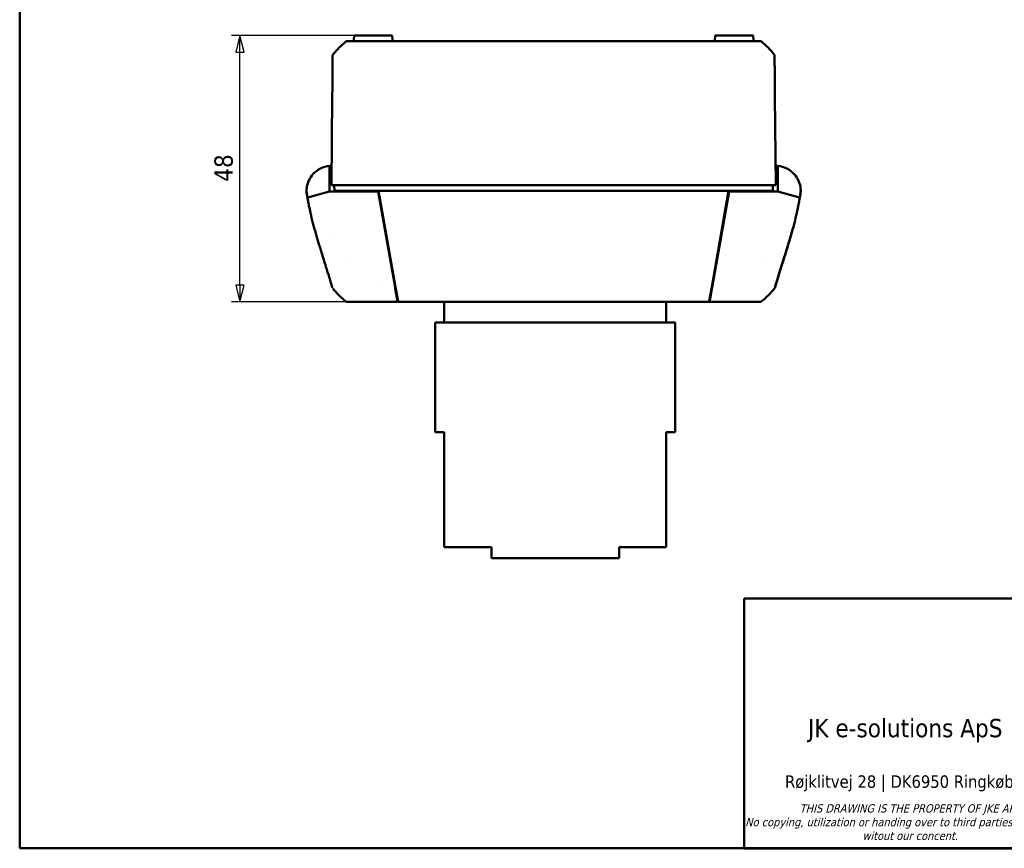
# Model space of a CAD drawing. Header units: millimetres. Extents: x 15 to 430, y 13 to 300.
# Tile 1 of 13: x 15 to 192, y 15 to 164. Entities that reach past the tile are written whole.
import ezdxf
from ezdxf.enums import TextEntityAlignment as Align

# ---------------------------------------------------------------- set-up
doc = ezdxf.new("R2010")
doc.units = ezdxf.units.MM
doc.header["$LTSCALE"] = 1.5
for name, color, linetype, lineweight in [('Border (ISO)', 7, 'Continuous', 50), ('Dimension (ISO)', 7, 'Continuous', 25), ('Title (ISO)', 7, 'Continuous', 50), ('Visible (ISO)', 7, 'Continuous', 50)]:
    doc.layers.add(name, color=color, linetype=linetype, lineweight=lineweight)
doc.styles.add('Note Text (ISO)', font='tahoma.ttf')
doc.styles.get("Standard").update_dxf_attribs({"font": 'tahoma.ttf'})
doc.dimstyles.new('Default (ISO)', dxfattribs={"dimscale": 1.5, "dimtxt": 2.2, "dimasz": 2, "dimexe": 1, "dimexo": 1, "dimgap": 0.762, "dimtad": 1, "dimdec": 1, "dimtxsty": 'Note Text (ISO)', "dimblk": 'Filled-1', "dimcen": 0.09, "dimdle": 10, "dimclrd": 256, "dimclre": 256, "dimclrt": 256, "dimadec": 0, "dimazin": 0, "dimtfac": 0.863636, "dimtdec": 0, "dimtmove": 0, "dimatfit": 3, "dimfxl": 0, "dimtolj": 1, "dimlwd": -1, "dimlwe": -1, "dimarcsym": 0})

# ---------------------------------------------------------------- blocks, each defined once
blk = doc.blocks.new('Borders Border')
at = {"layer": 'Border (ISO)'}
for p, q in [((10, 10), (10, 200)), ((287, 10), (10, 10))]:
    blk.add_line(p, q, dxfattribs=at)
blk = doc.blocks.new('Title Blocks JKE')
at = {"layer": 'Title (ISO)'}
for p, q in [((100.89, 162.13), (290.89, 162.13)), ((100.89, 132.13), (100.89, 162.13)), ((290.89, 132.13), (100.89, 132.13))]:
    blk.add_line(p, q, dxfattribs=at)
at = {"layer": 'Title (ISO)', "insert": (108.54, 147.68), "char_height": 2.2, "attachment_point": 1, "style": 'Note Text (ISO)'}
blk.add_mtext('\\fTahoma|b0|i0;JK e-solutions ApS', dxfattribs=at)
at = {"layer": 'Title (ISO)', "attachment_point": 2, "style": 'Note Text (ISO)'}
for s, insert, char_height, width, line_spacing_factor in [('\\fTahoma|b0|i0;{\\H1.5000;Røjklitvej 28 | DK6950 Ringkøbing}\\fTahoma|b0|i0;{\\H2.0000;\\P}', (120.88, 140.9), 1.5, 39.9232, 4), ('\\fTahoma|b0|i1;{\\H1.0000;THIS DRAWING IS THE PROPERTY OF JKE APS\\P}\\fTahoma|b0|i1;{\\H1.0000;No copying, utilization or handing over to third parties is permitted witout our concent.}', (120.81, 137.43), 1, 39.5987, 0.987884)]:
    blk.add_mtext(s, dxfattribs=dict(at, insert=insert, char_height=char_height, width=width, line_spacing_factor=line_spacing_factor))
at = {"layer": 'Title (ISO)', "lineweight": 30, "flags": 104}
for tag, p in [('DESCRIPTION', (210.56, 158.38)), ('TITLE', (210.56, 154.63)), ('SUBJECT', (210.56, 150.88))]:
    blk.add_attdef(tag, text='', height=2.5, dxfattribs=at).set_placement(p, align=Align.MIDDLE_LEFT)
for tag, height, p in [('MASS\\P3;', 2.5, (143.89, 147.63)), ('CREATION_DATE', 2.5, (177.22, 147.63)), ('Surface', 2.5, (143.89, 140.13)), ('MATERIAL', 2.5, (243.61, 140.13)), ('DESIGNER', 2.5, (177.22, 140.13)), ('Dimension', 2.5, (143.89, 132.63)), ('PART_NUMBER', 2.2, (243.61, 132.63))]:
    blk.add_attdef(tag, text='', height=height, dxfattribs=at).set_placement(p, align=Align.BOTTOM_LEFT)
blk.add_attdef('Sheet_Size', text='', height=2.5, dxfattribs=at).set_placement((215.89, 140.13), align=Align.BOTTOM_CENTER)
blk.add_attdef('REVISION_NUMBER', text='', height=2.2, dxfattribs=at).set_placement((287.39, 134.9), align=Align.MIDDLE_CENTER)
blk = doc.blocks.new('Filled-1')
at = {"color": 0}
for p, q in [((0, 0), (-1, 0.25)), ((-1, 0.25), (-1, -0.25)), ((-1, 0), (0, 0)), ((-1, -0.25), (0, 0))]:
    blk.add_line(p, q, dxfattribs=at)
at = {"color": 0, "flags": 128}
blk.add_lwpolyline([(-1, -0.25), (0, 0), (-1, 0.25), (-1, -0.25)], dxfattribs=at)
at = {"color": 0}
blk.add_solid([(-1, -0.25), (0, 0), (-1, 0.25), (-1, -0.25)], dxfattribs=at)
blk = doc.blocks.new('*D10')
at = {"layer": 'Defpoints', "color": 0, "transparency": 16777216}
for p in [(54.67, 161.48), (78.67, 161.48), (81.28, 113.48)]:
    blk.add_point(p, dxfattribs=at)
at = {"layer": 'Dimension (ISO)', "transparency": 16777216}
for p, q in [((77.17, 161.48), (53.17, 161.48)), ((54.67, 116.48), (54.67, 158.48)), ((79.78, 113.48), (53.17, 113.48))]:
    blk.add_line(p, q, dxfattribs=at)
at = {"layer": 'Dimension (ISO)', "transparency": 16777216, "xscale": 3, "yscale": 3, "zscale": 3}
for p, rotation in [((54.67, 161.48), 90), ((54.67, 113.48), 270)]:
    blk.add_blockref('Filled-1', p, dxfattribs=dict(at, rotation=rotation))
at = {"layer": 'Dimension (ISO)', "transparency": 16777216, "insert": (50.07, 135.12), "char_height": 3.3, "attachment_point": 1, "rotation": 90, "style": 'Note Text (ISO)'}
blk.add_mtext('\\A1;48', dxfattribs=at)

msp = doc.modelspace()

# ---------------------------------------------------------------- linework, layer by layer
at = {"layer": 'Visible (ISO)'}
for p, q in [((75.18, 160.66), (75.26, 161.48)), ((78.67, 161.48), (75.26, 161.48)), ((78.67, 161.48), (81.67, 161.48)), ((82.08, 161.48), (81.67, 161.48)), ((82.15, 160.66), (82.08, 161.48)), ((140.26, 161.48), (140.18, 160.66)), ((140.67, 161.48), (140.26, 161.48)), ((140.67, 161.48), (143.67, 161.48)), ((147.08, 161.48), (143.67, 161.48)), ((147.15, 160.66), (147.08, 161.48)), ((82.39, 160.48), (81.33, 160.48)), ((139.94, 160.48), (82.39, 160.48)), ((141, 160.48), (139.94, 160.48)), ((71.31, 150.54), (71.17, 134.48)), ((151.17, 134.48), (151.03, 150.54)), ((70.81, 137.46), (70.8, 133.38)), ((70.81, 137.96), (70.81, 137.46)), ((70.81, 137.96), (70.81, 137.96)), ((151.53, 137.46), (151.53, 133.38)), ((70.8, 133.38), (66.89, 132.3)), ((71.15, 133.38), (70.8, 133.38)), ((71.21, 133.38), (71.15, 133.38)), ((71.28, 134.48), (71.17, 134.48)), ((71.21, 133.38), (73.53, 133.38)), ((71.28, 134.48), (73.53, 134.48)), ((71.67, 134.48), (71.68, 133.48)), ((71.68, 133.48), (71.79, 133.48)), ((73.71, 133.48), (71.79, 133.48)), ((73.84, 134.48), (73.53, 134.48)), ((73.53, 133.38), (73.84, 133.38)), ((73.71, 133.48), (74.03, 133.48)), ((73.77, 133.48), (73.77, 133.38)), ((73.84, 134.48), (79.99, 134.48)), ((79.56, 133.38), (73.84, 133.38)), ((74.03, 133.48), (79.64, 133.48)), ((82.6, 116.15), (79.56, 133.38)), ((79.64, 133.48), (82.7, 116.15)), ((79.64, 133.48), (142.69, 133.48)), ((84.35, 134.48), (79.99, 134.48)), ((84.35, 134.48), (137.99, 134.48)), ((142.35, 134.48), (137.99, 134.48)), ((139.64, 116.15), (142.69, 133.48)), ((142.78, 133.38), (139.74, 116.15)), ((142.35, 134.48), (148.49, 134.48)), ((142.69, 133.48), (148.31, 133.48)), ((148.49, 133.38), (142.78, 133.38)), ((148.31, 133.48), (148.63, 133.48)), ((148.81, 134.48), (148.49, 134.48)), ((148.49, 133.38), (148.8, 133.38)), ((148.57, 133.38), (148.57, 133.48)), ((150.55, 133.48), (148.63, 133.48)), ((148.8, 133.38), (151.09, 133.38)), ((148.81, 134.48), (151.06, 134.48)), ((150.55, 133.48), (150.66, 133.48)), ((150.66, 133.48), (150.67, 134.48)), ((151.17, 134.48), (151.06, 134.48)), ((151.21, 133.38), (151.09, 133.38)), ((151.53, 133.38), (151.21, 133.38)), ((155.45, 132.3), (151.53, 133.38)), ((66.7, 132.93), (66.7, 132.91)), ((66.89, 132.3), (66.85, 132.29)), ((79.81, 131.98), (79.91, 131.98)), ((142.43, 131.98), (142.53, 131.98)), ((155.48, 132.29), (155.45, 132.3)), ((155.63, 132.91), (155.63, 132.93)), ((71.21, 125.19), (71.21, 125.19)), ((73.87, 121.52), (73.87, 121.53)), ((148.46, 121.52), (148.46, 121.52)), ((79.37, 116.08), (79.37, 116.08)), ((82.6, 116.15), (82.65, 115.84)), ((82.71, 116.08), (82.61, 116.08)), ((82.73, 115.98), (82.64, 115.98)), ((82.65, 115.84), (83.05, 113.58)), ((82.75, 115.84), (82.7, 116.15)), ((83.15, 113.59), (82.75, 115.84)), ((139.58, 115.84), (139.19, 113.59)), ((139.29, 113.58), (139.68, 115.84)), ((139.64, 116.15), (139.58, 115.84)), ((139.69, 115.98), (139.61, 115.98)), ((139.63, 116.08), (139.73, 116.08)), ((139.68, 115.84), (139.74, 116.15)), ((83.05, 113.58), (83.07, 113.48)), ((83.07, 113.48), (83.06, 114.07)), ((83.17, 113.48), (83.15, 113.59)), ((139.19, 113.59), (139.17, 113.48)), ((139.27, 114.07), (139.27, 113.48)), ((139.27, 113.48), (139.29, 113.58)), ((81.28, 113.48), (83.07, 113.48)), ((83.17, 113.48), (139.17, 113.48)), ((91.46, 109.77), (91.46, 113.48)), ((131.46, 113.48), (131.46, 109.77)), ((139.27, 113.48), (141.05, 113.48)), ((91.46, 109.77), (89.86, 109.77)), ((89.86, 90.14), (89.86, 109.77)), ((91.46, 109.77), (131.46, 109.77)), ((133.06, 109.77), (131.46, 109.77)), ((133.06, 90.14), (133.06, 109.77)), ((91.46, 89.97), (89.86, 89.97)), ((91.46, 69.27), (91.46, 89.97)), ((131.46, 69.27), (131.46, 89.97)), ((133.06, 89.97), (131.46, 89.97)), ((91.46, 69.27), (99.96, 69.27)), ((99.96, 67.27), (99.96, 69.27)), ((122.96, 67.27), (122.96, 69.27)), ((131.46, 69.27), (122.96, 69.27)), ((99.96, 67.27), (122.96, 67.27))]:
    msp.add_line(p, q, dxfattribs=at)
for centre, radius, start, end in [((83.12, 148.65), 15, 128.6263, 140.8767), ((74.07, 159.98), 0.5, 89.973, 128.5227), ((74.98, 160.68), 0.2, 270, 355), ((82.35, 160.68), 0.2, 185, 270), ((139.98, 160.68), 0.2, 270, 355), ((147.35, 160.68), 0.2, 185, 270), ((139.22, 148.65), 15, 39.1263, 51.3777), ((150.46, 157.8), 0.5, 0.5163, 39.0463), ((71.17, 133.48), 4.5, 178.4359, 181.5978), ((151.17, 133.48), 4.5, 358.4127, 1.5801), ((83.07, 125.3), 15, 218.9013, 224.9752), ((83.07, 125.3), 15, 224.9752, 225.4305), ((148.32, 113.98), 0.5, 269.9749, 308.5014)]:
    msp.add_arc(centre, radius, start, end, dxfattribs=at)
for centre, major_axis, ratio, start_param, end_param in [((148.27, 159.98), (0, 0.5), 0.999956, 5.6115, 6.28275), ((71.87, 157.8), (-0.5, 0.004), 0.999948, 5.61045, 6.282571), ((71.17, 133.48), (0, 4.5), 0.99997, 6.276909, 6.364235), ((151.17, 133.48), (-1.76, 4.14), 0.999999, 5.800273, 5.8876), ((69.67, 133.52), (0.58, 2.95), 0.999968, 1.73764, 1.927187), ((152.67, 133.52), (0.59, -2.94), 0.999967, 1.210881, 1.400579), ((152.67, 133.52), (-0.58, 2.95), 0.999968, 4.525537, 4.545545), ((69.68, 133.31), (0.31, 2.98), 0.999968, 1.786204, 1.884654), ((152.66, 133.31), (0.31, -2.98), 0.999968, 1.25685, 1.355375), ((71.57, 116.1), (0.165, -0.334), 0.705678, 5.020827, 5.024079), ((139.27, 125.3), (0.13, 15), 0.999981, 3.824466, 4.036572), ((150.77, 116.1), (-0.165, -0.334), 0.705678, 1.259107, 1.261781), ((83.07, 125.3), (15, 0), 0.99998, 3.934494, 4.038317), ((74.02, 113.98), (0, -0.5), 0.999933, 5.61267, 6.282833), ((96.25, 90.14), (-6.39, 0), 0.866026, 6.283148, 6.314443), ((126.67, 90.14), (6.39, 0), 0.866026, 6.251927, 6.283223)]:
    msp.add_ellipse(centre, major_axis=major_axis, ratio=ratio, start_param=start_param, end_param=end_param, dxfattribs=at)
for points, knots in [([(81.33, 160.48), (81.21, 160.48), (81.08, 160.48), (80.81, 160.48), (80.66, 160.48), (80.27, 160.48), (80.02, 160.48), (79.7, 160.48), (79.63, 160.48), (79.54, 160.48), (79.53, 160.48), (78.75, 160.48), (78.02, 160.48), (77.34, 160.48), (77.33, 160.48), (76.73, 160.48), (76.2, 160.48), (75.52, 160.48), (75.32, 160.48), (75, 160.48), (74.88, 160.48), (74.53, 160.48), (74.35, 160.48), (74.22, 160.48), (74.21, 160.48), (74.16, 160.48), (74.13, 160.48), (74.1, 160.48), (74.1, 160.48), (74.09, 160.48), (74.08, 160.48), (74.07, 160.48), (74.07, 160.48), (74.07, 160.48)], [0, 0, 0, 0, 0.038161, 0.038161, 0.082152, 0.082152, 0.156594, 0.156594, 0.180183, 0.180183, 0.183999, 0.183999, 0.420835, 0.420835, 0.424877, 0.424877, 0.636271, 0.636271, 0.74201, 0.74201, 0.817652, 0.817652, 0.985511, 0.985511, 0.997541, 0.997541, 1.064606, 1.064606, 1.070453, 1.070453, 1.110913, 1.110913, 1.139807, 1.139807, 1.139807, 1.139807]), ([(148.27, 160.48), (148.27, 160.48), (148.27, 160.48), (148.26, 160.48), (148.25, 160.48), (148.21, 160.48), (148.17, 160.48), (148.1, 160.48), (148.08, 160.48), (147.95, 160.48), (147.79, 160.48), (147.51, 160.48), (147.44, 160.48), (147.15, 160.48), (146.9, 160.48), (146.2, 160.48), (145.71, 160.48), (145.12, 160.48), (145.08, 160.48), (144.4, 160.48), (143.69, 160.48), (142.92, 160.48), (142.89, 160.48), (142.79, 160.48), (142.72, 160.48), (142.39, 160.48), (142.13, 160.48), (141.7, 160.48), (141.54, 160.48), (141.25, 160.48), (141.13, 160.48), (141, 160.48)], [0, 0, 0, 0, 0.022692, 0.022692, 0.072715, 0.072715, 0.152278, 0.152278, 0.17338, 0.17338, 0.320248, 0.320248, 0.368638, 0.368638, 0.498336, 0.498336, 0.69927, 0.69927, 0.713396, 0.713396, 0.943088, 0.943088, 0.952953, 0.952953, 0.974, 0.974, 1.054445, 1.054445, 1.102964, 1.102964, 1.139923, 1.139923, 1.139923, 1.139923]), ([(71.37, 157.8), (71.37, 157.8), (71.37, 157.8), (71.37, 157.8), (71.37, 157.8), (71.37, 157.77), (71.37, 157.74), (71.37, 157.6), (71.37, 157.45), (71.37, 157.17), (71.37, 157.09), (71.36, 156.95), (71.36, 156.88), (71.36, 156.69), (71.36, 156.56), (71.36, 156.07), (71.35, 155.65), (71.35, 155.18), (71.35, 155.18), (71.34, 154.76), (71.34, 154.3), (71.34, 153.71), (71.33, 153.6), (71.33, 153.32), (71.33, 153.15), (71.33, 152.85), (71.33, 152.73), (71.33, 152.6), (71.33, 152.59), (71.32, 152.21), (71.32, 151.83), (71.32, 151.38), (71.31, 151.31), (71.31, 151.1), (71.31, 150.95), (71.31, 150.72), (71.31, 150.63), (71.31, 150.54)], [0, 0, 0, 0, 0.002146, 0.002146, 0.047268, 0.047268, 0.125829, 0.125829, 0.289272, 0.289272, 0.343063, 0.343063, 0.385432, 0.385432, 0.45585, 0.45585, 0.637705, 0.637705, 0.638872, 0.638872, 0.800576, 0.800576, 0.836622, 0.836622, 0.892522, 0.892522, 0.93086, 0.93086, 0.934194, 0.934194, 1.049166, 1.049166, 1.069319, 1.069319, 1.113419, 1.113419, 1.140018, 1.140018, 1.140018, 1.140018]), ([(151.03, 150.54), (151.03, 150.63), (151.03, 150.72), (151.02, 150.92), (151.02, 151.04), (151.02, 151.57), (151.02, 151.97), (151.01, 152.42), (151.01, 152.48), (151.01, 152.64), (151.01, 152.75), (151.01, 153.07), (151, 153.26), (151, 153.57), (151, 153.68), (151, 154.25), (150.99, 154.7), (150.99, 155.12), (150.99, 155.14), (150.98, 155.62), (150.98, 156.04), (150.98, 156.46), (150.98, 156.53), (150.97, 156.77), (150.97, 156.94), (150.97, 157.14), (150.97, 157.18), (150.97, 157.44), (150.97, 157.59), (150.96, 157.73), (150.96, 157.77), (150.96, 157.8), (150.96, 157.8), (150.96, 157.8)], [0, 0, 0, 0, 0.026776, 0.026776, 0.062365, 0.062365, 0.185106, 0.185106, 0.202051, 0.202051, 0.237162, 0.237162, 0.300928, 0.300928, 0.337296, 0.337296, 0.493134, 0.493134, 0.499563, 0.499563, 0.680664, 0.680664, 0.71383, 0.71383, 0.81378, 0.81378, 0.849571, 0.849571, 1.008638, 1.008638, 1.085512, 1.085512, 1.134887, 1.134887, 1.134887, 1.134887]), ([(70.81, 137.96), (69.67, 137.87), (68.57, 137.33), (67.82, 136.48), (67.25, 135.84), (66.86, 135.04), (66.73, 134.19)], [-1.490257, -1.490257, -1.490257, -1.490257, -0.730187, -0.730187, -0.730187, -0.160041, -0.160041, -0.160041, -0.160041]), ([(155.61, 134.19), (155.47, 135.04), (155.09, 135.84), (154.52, 136.48), (153.76, 137.33), (152.67, 137.87), (151.53, 137.96)], [-6.123008, -6.123008, -6.123008, -6.123008, -5.552945, -5.552945, -5.552945, -4.792929, -4.792929, -4.792929, -4.792929]), ([(151.53, 137.46), (151.53, 137.49), (151.53, 137.53), (151.53, 137.6), (151.53, 137.63), (151.53, 137.72), (151.53, 137.77), (151.53, 137.86), (151.53, 137.89), (151.53, 137.93), (151.53, 137.94), (151.53, 137.96), (151.53, 137.96), (151.53, 137.96)], [0, 0, 0, 0, 0.01037036, 0.01037036, 0.02073843, 0.02073843, 0.03933006, 0.03933006, 0.05790533, 0.05790533, 0.06831925, 0.06831925, 0.07872769, 0.07872769, 0.07872769, 0.07872769]), ([(66.73, 134.19), (66.7, 134.03), (66.69, 133.89), (66.67, 133.64), (66.67, 133.62), (66.67, 133.6)], [0.0414611, 0.0414611, 0.0414611, 0.0414611, 0.1185502, 0.1185502, 0.2543919, 0.2543919, 0.2543919, 0.2543919]), ([(66.67, 133.35), (66.67, 133.35), (66.67, 133.34), (66.67, 133.34), (66.68, 133.16), (66.69, 133.04), (66.7, 132.97)], [0.5650295, 0.5650295, 0.5650295, 0.5650295, 0.5818437, 0.5818437, 0.5818437, 1.4545694, 1.4545694, 1.4545694, 1.4545694]), ([(155.67, 133.6), (155.67, 133.62), (155.67, 133.64), (155.65, 133.89), (155.64, 134.03), (155.61, 134.19)], [1.4106577, 1.4106577, 1.4106577, 1.4106577, 1.5465683, 1.5465683, 1.6235963, 1.6235963, 1.6235963, 1.6235963]), ([(155.64, 132.97), (155.65, 133.04), (155.66, 133.16), (155.67, 133.34), (155.67, 133.34), (155.67, 133.35), (155.67, 133.35)], [0.2104778, 0.2104778, 0.2104778, 0.2104778, 1.0832155, 1.0832155, 1.0832155, 1.100015, 1.100015, 1.100015, 1.100015]), ([(66.83, 132.3), (66.81, 132.38), (66.79, 132.47), (66.76, 132.6), (66.75, 132.64), (66.74, 132.68)], [-0.0392552, -0.0392552, -0.0392552, -0.0392552, -0.01240109, -0.01240109, 0, 0, 0, 0]), ([(66.88, 131.94), (66.87, 132.05), (66.85, 132.15), (66.82, 132.33), (66.81, 132.41), (66.79, 132.53), (66.78, 132.58), (66.77, 132.66), (66.76, 132.7), (66.76, 132.73), (66.76, 132.73), (66.76, 132.73)], [0, 0, 0, 0, 0.0319784, 0.0319784, 0.059833, 0.059833, 0.083654, 0.083654, 0.1122323, 0.1122323, 0.1293662, 0.1293662, 0.1293662, 0.1293662]), ([(66.88, 131.94), (66.87, 132.05), (66.85, 132.15), (66.83, 132.26), (66.83, 132.28), (66.83, 132.29)], [0, 0, 0, 0, 0.03182407, 0.03182407, 0.03687017, 0.03687017, 0.03687017, 0.03687017]), ([(71.29, 116.08), (71.29, 116.08), (71.29, 116.08), (71.29, 116.08), (71.29, 116.08), (71.29, 116.08), (71.29, 116.08), (71.29, 116.08), (71.29, 116.08), (71.29, 116.09), (71.29, 116.09), (71.29, 116.1), (71.28, 116.1), (71.26, 116.18), (71.24, 116.26), (71.17, 116.51), (71.12, 116.69), (70.97, 117.19), (70.86, 117.55), (70.57, 118.52), (70.37, 119.17), (69.9, 120.67), (69.62, 121.53), (69, 123.53), (68.65, 124.68), (67.97, 127.06), (67.64, 128.3), (67.27, 129.92), (67.19, 130.34), (67.07, 130.93), (67.04, 131.1), (66.98, 131.4), (66.96, 131.51), (66.92, 131.73), (66.9, 131.84), (66.88, 131.94)], [0, 0, 0, 0, 0.000012, 0.000012, 0.000061, 0.000061, 0.00016, 0.00016, 0.000472, 0.000472, 0.001306, 0.001306, 0.005753, 0.005753, 0.044711, 0.044711, 0.119129, 0.119129, 0.246253, 0.246253, 0.450572, 0.450572, 0.721464, 0.721464, 1.083318, 1.083318, 1.477205, 1.477205, 1.615944, 1.615944, 1.677814, 1.677814, 1.714839, 1.714839, 1.746655, 1.746655, 1.746655, 1.746655]), ([(155.45, 131.94), (155.43, 131.84), (155.41, 131.73), (155.38, 131.51), (155.36, 131.4), (155.3, 131.1), (155.27, 130.92), (155.15, 130.34), (155.06, 129.92), (154.7, 128.31), (154.38, 127.09), (153.7, 124.73), (153.36, 123.58), (152.66, 121.37), (152.32, 120.29), (151.82, 118.68), (151.65, 118.13), (151.41, 117.34), (151.33, 117.08), (151.19, 116.58), (151.11, 116.33), (151.06, 116.14)], [0, 0, 0, 0, 0.031961, 0.031961, 0.069012, 0.069012, 0.131297, 0.131297, 0.269685, 0.269685, 0.65887, 0.65887, 1.020014, 1.020014, 1.358126, 1.358126, 1.535292, 1.535292, 1.633519, 1.633519, 1.73648, 1.73648, 1.73648, 1.73648]), ([(155.58, 132.73), (155.58, 132.73), (155.58, 132.72), (155.57, 132.68), (155.56, 132.64), (155.55, 132.53), (155.54, 132.46), (155.51, 132.31), (155.5, 132.23), (155.47, 132.08), (155.46, 132.01), (155.45, 131.94)], [0.0066435, 0.0066435, 0.0066435, 0.0066435, 0.0290865, 0.0290865, 0.0573403, 0.0573403, 0.0887776, 0.0887776, 0.1140362, 0.1140362, 0.1356143, 0.1356143, 0.1356143, 0.1356143]), ([(155.59, 132.68), (155.58, 132.64), (155.57, 132.6), (155.55, 132.47), (155.53, 132.38), (155.51, 132.3)], [-0.10250482, -0.10250482, -0.10250482, -0.10250482, -0.09009827, -0.09009827, -0.06325995, -0.06325995, -0.06325995, -0.06325995]), ([(154.39, 127.19), (154.27, 126.72), (154.14, 126.26), (153.68, 124.65), (153.33, 123.49), (152.64, 121.28), (152.29, 120.21), (151.8, 118.61), (151.63, 118.06), (151.39, 117.28), (151.31, 117.01), (151.17, 116.52), (151.09, 116.25), (151.05, 116.09)], [0.518052, 0.518052, 0.518052, 0.518052, 0.667115, 0.667115, 1.029541, 1.029541, 1.365545, 1.365545, 1.542653, 1.542653, 1.641468, 1.641468, 1.74539, 1.74539, 1.74539, 1.74539]), ([(71.29, 116.09), (71.29, 116.12), (71.28, 116.13), (71.28, 116.14), (71.28, 116.14), (71.28, 116.14)], [0, 0, 0, 0, 0.01939142, 0.01939142, 0.02696903, 0.02696903, 0.02696903, 0.02696903]), ([(82.64, 115.98), (82.64, 115.98), (82.64, 115.98), (82.63, 115.98), (82.63, 115.98), (82.63, 115.98)], [-0.002953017, -0.002953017, -0.002953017, -0.002953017, -0.001479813, -0.001479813, 0, 0, 0, 0]), ([(139.71, 115.98), (139.71, 115.98), (139.7, 115.98), (139.7, 115.98), (139.69, 115.98), (139.69, 115.98)], [-0.002943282, -0.002943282, -0.002943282, -0.002943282, -0.001468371, -0.001468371, 0, 0, 0, 0]), ([(150.94, 115.89), (150.95, 115.89), (150.94, 115.89), (150.94, 115.89), (150.94, 115.89), (150.94, 115.88), (150.94, 115.88), (150.92, 115.86), (150.92, 115.85), (150.9, 115.83), (150.91, 115.84), (150.89, 115.82)], [0, 0, 0, 0, 0.114628, 0.114628, 0.458491, 0.458491, 1.490079, 1.490079, 4.584845, 4.584845, 5.374203, 5.374203, 5.374203, 5.374203]), ([(151.05, 116.09), (151.05, 116.09), (151.05, 116.09), (151.05, 116.09), (151.05, 116.09), (151.05, 116.08), (151.04, 116.08), (151.04, 116.07), (151.04, 116.06), (151.03, 116.03), (151.01, 115.99), (150.98, 115.94), (150.97, 115.93), (150.96, 115.9), (150.95, 115.9), (150.95, 115.89), (150.95, 115.89), (150.94, 115.89), (150.94, 115.89), (150.94, 115.89), (150.94, 115.89), (150.94, 115.89), (150.94, 115.89), (150.94, 115.89), (150.94, 115.89), (150.94, 115.89), (150.94, 115.89), (150.94, 115.89), (150.94, 115.89), (150.94, 115.89)], [0, 0, 0, 0, 0.0001364, 0.0001364, 0.0012278, 0.0012278, 0.0331659, 0.0331659, 0.1183346, 0.1183346, 0.3454634, 0.3454634, 0.4366272, 0.4366272, 0.470814, 0.470814, 0.4882769, 0.4882769, 0.4970087, 0.4970087, 0.5668585, 0.5668585, 0.7764066, 0.7764066, 0.851227, 0.851227, 0.9073424, 0.9073424, 0.9114582, 0.9114582, 0.9114582, 0.9114582]), ([(150.94, 115.89), (150.94, 115.89), (150.94, 115.89), (150.94, 115.89), (150.96, 115.9), (150.94, 115.88)], [0.02122325, 0.02122325, 0.02122325, 0.02122325, 0.04847435, 0.04847435, 0.09086487, 0.09086487, 0.09086487, 0.09086487]), ([(150.94, 115.89), (150.94, 115.89), (150.94, 115.89), (150.94, 115.89), (150.94, 115.89), (150.94, 115.88)], [0.05195882, 0.05195882, 0.05195882, 0.05195882, 0.07443133, 0.07443133, 0.09163623, 0.09163623, 0.09163623, 0.09163623]), ([(74.02, 113.48), (74.02, 113.48), (74.02, 113.48), (74.02, 113.48), (74.02, 113.48), (74.03, 113.48), (74.03, 113.48), (74.05, 113.48), (74.06, 113.48), (74.11, 113.48), (74.18, 113.48), (74.28, 113.48), (74.29, 113.48), (74.38, 113.48), (74.47, 113.48), (74.62, 113.48), (74.66, 113.48), (74.91, 113.48), (75.15, 113.48), (75.49, 113.48), (75.55, 113.48), (75.93, 113.48), (76.29, 113.48), (76.77, 113.48), (76.84, 113.48), (77.36, 113.48), (77.85, 113.48), (78.54, 113.48), (78.72, 113.48), (79.15, 113.48), (79.41, 113.48), (79.73, 113.48), (79.8, 113.48), (80.1, 113.48), (80.35, 113.48), (80.83, 113.48), (81.05, 113.48), (81.27, 113.48), (81.28, 113.48), (81.28, 113.48)], [0, 0, 0, 0, 0.030177, 0.030177, 0.034281, 0.034281, 0.064188, 0.064188, 0.085224, 0.085224, 0.195029, 0.195029, 0.205845, 0.205845, 0.288195, 0.288195, 0.321394, 0.321394, 0.462393, 0.462393, 0.490247, 0.490247, 0.644943, 0.644943, 0.672853, 0.672853, 0.840016, 0.840016, 0.898325, 0.898325, 0.9781, 0.9781, 0.996663, 0.996663, 1.07159, 1.07159, 1.138005, 1.138005, 1.139044, 1.139044, 1.139044, 1.139044]), ([(141.05, 113.48), (141.06, 113.48), (141.06, 113.48), (141.27, 113.48), (141.47, 113.48), (141.93, 113.48), (142.19, 113.48), (142.88, 113.48), (143.31, 113.48), (143.81, 113.48), (143.89, 113.48), (144.47, 113.48), (144.95, 113.48), (145.89, 113.48), (146.33, 113.48), (146.76, 113.48), (146.8, 113.48), (147.21, 113.48), (147.52, 113.48), (147.85, 113.48), (147.93, 113.48), (148.02, 113.48), (148.04, 113.48), (148.14, 113.48), (148.2, 113.48), (148.26, 113.48), (148.26, 113.48), (148.29, 113.48), (148.3, 113.48), (148.31, 113.48), (148.31, 113.48), (148.32, 113.48), (148.32, 113.48), (148.32, 113.48)], [0, 0, 0, 0, 0.001224, 0.001224, 0.062293, 0.062293, 0.139246, 0.139246, 0.273655, 0.273655, 0.299663, 0.299663, 0.464975, 0.464975, 0.648126, 0.648126, 0.669558, 0.669558, 0.850614, 0.850614, 0.924097, 0.924097, 0.941617, 0.941617, 1.036717, 1.036717, 1.05123, 1.05123, 1.096174, 1.096174, 1.11054, 1.11054, 1.140022, 1.140022, 1.140022, 1.140022])]:
    msp.add_open_spline(points, degree=3, knots=knots, dxfattribs=at)
for points in [[(66.76, 132.73), (66.74, 132.83), (66.72, 132.93), (66.71, 133.03)], [(155.63, 133.03), (155.61, 132.93), (155.59, 132.83), (155.58, 132.73)], [(66.75, 132.62), (66.73, 132.71), (66.72, 132.81), (66.7, 132.91)], [(66.83, 132.29), (66.8, 132.4), (66.78, 132.51), (66.75, 132.62)], [(66.9, 131.91), (66.9, 131.92), (66.9, 131.92), (66.9, 131.92)], [(155.43, 131.88), (155.43, 131.87), (155.43, 131.86), (155.43, 131.86)], [(155.63, 132.91), (155.62, 132.81), (155.6, 132.71), (155.58, 132.62)], [(151.06, 116.14), (151.01, 115.96), (151.04, 116.09), (151.04, 116.09)]]:
    msp.add_open_spline(points, degree=3, dxfattribs=at)

# ---------------------------------------------------------------- block references
at = {"xscale": 1.5, "yscale": 1.5, "zscale": 1.5}
for name, p in [('Borders Border', (0, 0)), ('Title Blocks JKE', (-5.83, -183.2))]:
    msp.add_blockref(name, p, dxfattribs=at)

# ---------------------------------------------------------------- dimensions: what is measured, and where the dimension line sits
at = {"layer": 'Dimension (ISO)'}
dim = msp.add_linear_dim(base=(54.67, 161.48), p1=(81.28, 113.48), p2=(78.67, 161.48), angle=90, dimstyle='Default (ISO)', override={"dimgap": 0.762, "dimdec": 1, "dimtol": 0, "dimlim": 0, "dimtp": 0, "dimtm": 0, "dimtdec": 0, "dimtofl": 0, "dimatfit": 1}, dxfattribs=at)
dim.commit()
dim.dimension.update_dxf_attribs({"geometry": '*D10', "text_midpoint": (54.67, 137.48), "dimtype": 160})

doc.saveas('drawing.dxf')
